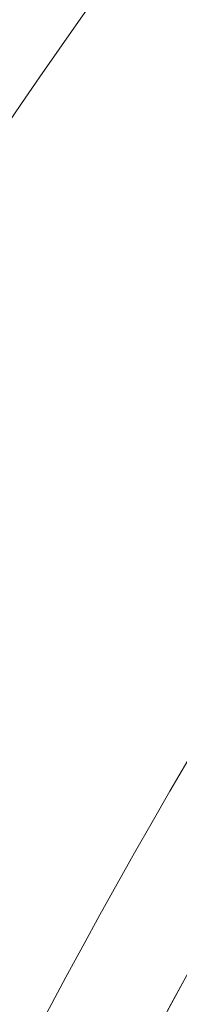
# Model space of a CAD drawing. Header units: millimetres. Extents: x 0 to 594, y 0 to 420.
# Tile 181 of 256: x 173.015 to 173.229, y 282.849 to 284.176. Entities that reach past the tile are written whole.
import ezdxf

# ---------------------------------------------------------------- set-up
doc = ezdxf.new("R2010")
doc.units = ezdxf.units.MM
doc.layers.add('1', color=7, linetype='Continuous', true_color=0xffffff)

msp = doc.modelspace()

# ---------------------------------------------------------------- linework, layer by layer
at = {"layer": '1', "color": 155, "linetype": 'Continuous', "lineweight": 18}
for centre, major_axis, start_param, end_param in [((181.0908, 278.5424), (-0.0608, -9.7932), 4.082829, 4.379293), ((181.0947, 278.5424), (-0.0559, -8.9902), 4.055932, 4.391269), ((181.0973, 278.5424), (0.0559, 8.9924), 0.914208, 1.249735)]:
    msp.add_ellipse(centre, major_axis=major_axis, ratio=0.998075, start_param=start_param, end_param=end_param, dxfattribs=at)
at = {"layer": '1', "color": 155, "linetype": 'Continuous', "lineweight": 13}
for centre, major_axis, start_param, end_param in [((181.1061, 278.5423), (-0.0568, -9.1422), 4.055801, 4.391327), ((181.0859, 278.5425), (0.0549, 8.8405), 0.91434, 1.249676)]:
    msp.add_ellipse(centre, major_axis=major_axis, ratio=0.998075, start_param=start_param, end_param=end_param, dxfattribs=at)

doc.saveas('drawing.dxf')
